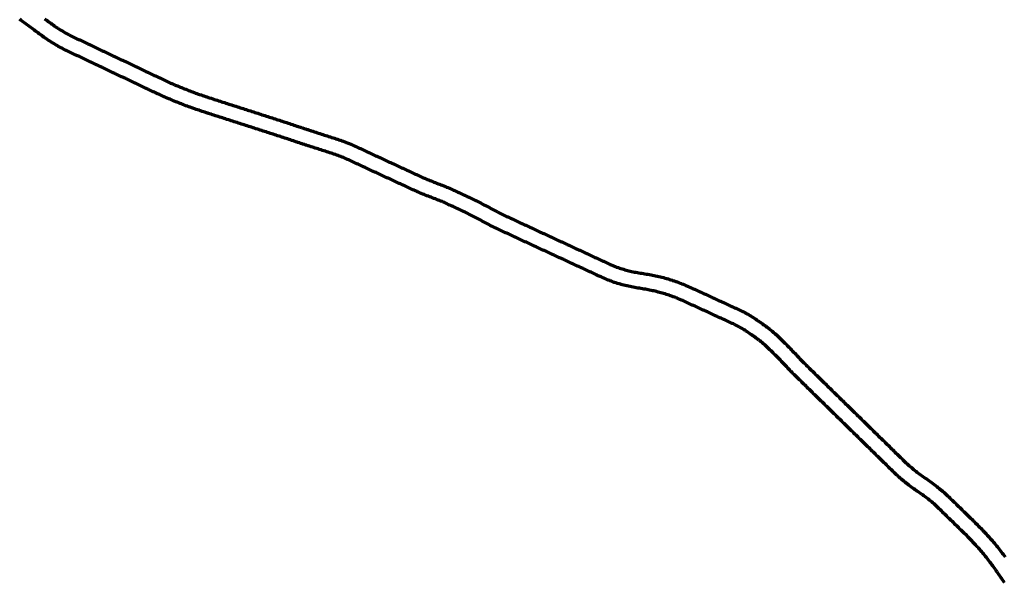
# Model space of a CAD drawing. Header units: metres. Extents: x 98902 to 136161, y 449037 to 499677.
# Tile 8 of 200: x 113273 to 117162, y 472135 to 474357. Entities that reach past the tile are written whole.
import ezdxf

# ---------------------------------------------------------------- set-up
doc = ezdxf.new("R2010")
doc.units = ezdxf.units.M
doc.layers.add('B-WE-OG-INFO_EIS VOORZORGSMAATREGEL-GV', color=7, linetype='Continuous', lineweight=70, true_color=0xfa194b)

msp = doc.modelspace()

# ---------------------------------------------------------------- linework, layer by layer
at = {"layer": 'B-WE-OG-INFO_EIS VOORZORGSMAATREGEL-GV', "flags": 128}
for points in [[(117161.8, 472134.6), (117161.7, 472134.8), (117161.6, 472134.9), (117158.3, 472139.5), (117158.3, 472139.5), (117158.3, 472139.6), (117155, 472144.2), (117151.8, 472148.7), (117151.8, 472148.7), (117151.6, 472149), (117151.3, 472149.3), (117150.1, 472151.1), (117150, 472151.2), (117150, 472151.3), (117149.9, 472151.5), (117149.7, 472151.6), (117146.3, 472156.6), (117146.3, 472156.6), (117142.8, 472161.7), (117142.8, 472161.7), (117142.8, 472161.8), (117139.9, 472166), (117139.9, 472166), (117136.7, 472170.7), (117133.3, 472175.5), (117129.9, 472180.4), (117129.9, 472180.4), (117126.4, 472185.3), (117123, 472190.2), (117119.5, 472195.1), (117116.2, 472199.9), (117113, 472204.2), (117109.5, 472208.7), (117109.5, 472208.7), (117105.9, 472213.5), (117105.9, 472213.5), (117102.2, 472218.2), (117102.2, 472218.2), (117098.6, 472223), (117098.6, 472223), (117094.9, 472227.8), (117091.5, 472232.3), (117088.1, 472236.4), (117084.4, 472240.9), (117080.5, 472245.5), (117080.5, 472245.5), (117076.7, 472250.1), (117072.8, 472254.7), (117068.9, 472259.4), (117065.4, 472263.6), (117061.8, 472267.7), (117057.9, 472272), (117053.8, 472276.4), (117049.8, 472280.9), (117045.7, 472285.4), (117041.7, 472289.8), (117038.1, 472293.8), (117034.3, 472297.7), (117030.1, 472302), (117025.8, 472306.2), (117021.6, 472310.5), (117017.4, 472314.8), (117017.4, 472314.8), (117013.2, 472319.1), (117009.2, 472323.1), (117005.1, 472327.1), (117000.8, 472331.3), (117000.8, 472331.3), (116999.7, 472332.4), (116999.7, 472332.4), (116995.3, 472336.6), (116991, 472340.9), (116991, 472340.9), (116986.7, 472345), (116986.7, 472345), (116982.4, 472349.2), (116978.1, 472353.5), (116973.8, 472357.6), (116969.5, 472361.8), (116965.2, 472366), (116965.2, 472366), (116961, 472370.2), (116960.9, 472370.2), (116956.6, 472374.4), (116952.3, 472378.6), (116948, 472382.8), (116943.7, 472387.1), (116939.4, 472391.2), (116935.1, 472395.5), (116935.1, 472395.5), (116930.8, 472399.6), (116926.5, 472403.9), (116922.2, 472408.1), (116917.9, 472412.3), (116913.6, 472416.5), (116909.3, 472420.7), (116905.1, 472424.7), (116901, 472428.6), (116896.6, 472432.7), (116896.6, 472432.7), (116892.3, 472436.8), (116888.3, 472440.5), (116884.2, 472444.2), (116879.6, 472448.2), (116875.3, 472451.9), (116871.1, 472455.4), (116866.6, 472459.1), (116866.6, 472459.1), (116861.9, 472462.9), (116861.9, 472462.9), (116857.7, 472466.4), (116853.3, 472469.7), (116848.5, 472473.3), (116843.9, 472476.8), (116839.4, 472480), (116834.9, 472483.2), (116830, 472486.6), (116825.3, 472490), (116820.5, 472493.2), (116820.5, 472493.2), (116815.6, 472496.5), (116815.5, 472496.6), (116815.4, 472496.7), (116810.4, 472500), (116810.3, 472500.2), (116810.2, 472500.2), (116805.3, 472503.7), (116800.4, 472507.1), (116800.4, 472507.1), (116795.5, 472510.5), (116795.2, 472510.8), (116794.8, 472511), (116790, 472514.6), (116789.9, 472514.7), (116789.8, 472514.7), (116785.1, 472518.4), (116780.2, 472522), (116780.2, 472522.1), (116780.1, 472522.1), (116775.4, 472525.8), (116775.1, 472526.1), (116774.7, 472526.3), (116770, 472530.1), (116765.3, 472533.9), (116760.7, 472537.7), (116760.5, 472538), (116760.2, 472538.1), (116755.6, 472542), (116755.5, 472542.2), (116755.3, 472542.3), (116750.8, 472546.3), (116750.7, 472546.3), (116746.3, 472550.2), (116741.7, 472554.2), (116741.4, 472554.6), (116741, 472554.9), (116736.6, 472559), (116736.6, 472559), (116736.6, 472559), (116732.2, 472563.1), (116732.2, 472563.1), (116732.2, 472563.1), (116727.8, 472567.3), (116727.8, 472567.4), (116727.7, 472567.4), (116723.3, 472571.6), (116723.2, 472571.7), (116723.1, 472571.8), (116718.8, 472576), (116714.5, 472580.2), (116710.2, 472584.5), (116710.2, 472584.5), (116705.9, 472588.6), (116701.6, 472592.9), (116700.5, 472593.9), (116700.5, 472593.9), (116696.3, 472598.1), (116692, 472602.3), (116687.7, 472606.5), (116683.4, 472610.7), (116679.1, 472614.9), (116674.8, 472619.1), (116673.4, 472620.5), (116671.9, 472621.9), (116671.9, 472621.9), (116670.5, 472623.3), (116666.2, 472627.6), (116666.2, 472627.6), (116661.8, 472631.8), (116657.6, 472636), (116657.6, 472636), (116653.3, 472640.2), (116649, 472644.4), (116644.7, 472648.6), (116640.4, 472652.8), (116636.1, 472657), (116631.8, 472661.2), (116627.6, 472665.4), (116623.3, 472669.6), (116619, 472673.8), (116614.7, 472678), (116614.7, 472678), (116610.4, 472682.2), (116606, 472686.5), (116601.8, 472690.6), (116597.6, 472694.8), (116593.3, 472699), (116593.3, 472699), (116589, 472703.2), (116589, 472703.2), (116584.7, 472707.4), (116584.7, 472707.4), (116584.7, 472707.4), (116580.4, 472711.6), (116576.1, 472715.7), (116571.8, 472720), (116567.5, 472724.2), (116567.5, 472724.2), (116563.2, 472728.4), (116558.9, 472732.6), (116554.6, 472736.8), (116554.6, 472736.8), (116550.3, 472741), (116546, 472745.2), (116546, 472745.2), (116541.8, 472749.4), (116537.5, 472753.6), (116533.1, 472757.9), (116528.8, 472762.1), (116528.8, 472762.1), (116528.8, 472762.1), (116524.5, 472766.3), (116520.3, 472770.5), (116516, 472774.7), (116511.7, 472778.9), (116507.4, 472783.1), (116503.1, 472787.3), (116498.8, 472791.5), (116498.8, 472791.5), (116494.5, 472795.7), (116490.3, 472799.9), (116486, 472804.1), (116486, 472804.1), (116481.7, 472808.3), (116477.4, 472812.5), (116477.4, 472812.5), (116473.1, 472816.7), (116468.8, 472820.9), (116464.6, 472825), (116464.6, 472825), (116460.3, 472829.3), (116456, 472833.4), (116451.7, 472837.7), (116447.4, 472841.8), (116443.2, 472846), (116443.2, 472846), (116438.9, 472850.2), (116434.6, 472854.4), (116430.3, 472858.6), (116426, 472862.8), (116421.8, 472867), (116421.8, 472867), (116417.5, 472871.2), (116413.2, 472875.3), (116408.9, 472879.6), (116408.9, 472879.6), (116404.7, 472883.7), (116404.7, 472883.7), (116400.4, 472887.9), (116400.4, 472887.9), (116396.1, 472892.1), (116391.9, 472896.2), (116387.6, 472900.5), (116383.3, 472904.7), (116379, 472908.8), (116379, 472908.9), (116379, 472908.9), (116374.7, 472913.1), (116374.7, 472913.1), (116374.7, 472913.1), (116370.4, 472917.3), (116366.2, 472921.5), (116361.9, 472925.7), (116357.6, 472929.9), (116353.3, 472934.1), (116349, 472938.3), (116345, 472942.3), (116345, 472942.3), (116341, 472946.2), (116341, 472946.2), (116337, 472950.1), (116332.7, 472954.3), (116328.5, 472958.5), (116324.2, 472962.8), (116324.1, 472962.8), (116324, 472962.9), (116319.8, 472967.1), (116319.5, 472967.5), (116319.1, 472967.8), (116315, 472972.2), (116315, 472972.2), (116310.9, 472976.5), (116310.9, 472976.5), (116306.8, 472980.9), (116306.8, 472980.9), (116302.7, 472985.2), (116302.7, 472985.2), (116298.5, 472989.6), (116298.5, 472989.6), (116294.4, 472994), (116294.4, 472994), (116294.4, 472994), (116290.3, 472998.4), (116290.3, 472998.4), (116286.2, 473002.7), (116282.1, 473007), (116278, 473011.4), (116274.1, 473015.5), (116270.3, 473019.4), (116266.2, 473023.5), (116261.9, 473027.8), (116257.6, 473032), (116257.6, 473032), (116253.3, 473036.2), (116253.3, 473036.2), (116253.3, 473036.2), (116249.1, 473040.5), (116244.8, 473044.7), (116240.5, 473048.9), (116240.5, 473049), (116240.5, 473049), (116236.2, 473053.2), (116236.2, 473053.2), (116236.2, 473053.2), (116232, 473057.4), (116232, 473057.4), (116228.1, 473061.3), (116224, 473065), (116219.8, 473069), (116215.8, 473072.6), (116211.4, 473076.4), (116211.4, 473076.4), (116207.1, 473080.1), (116206.4, 473080.7), (116201.8, 473084.5), (116201.8, 473084.5), (116197.4, 473088), (116193, 473091.5), (116188.4, 473094.9), (116184.1, 473098.2), (116182.2, 473099.4), (116182.2, 473099.4), (116182.2, 473099.4), (116177.3, 473102.9), (116177.3, 473102.9), (116175.5, 473104.1), (116175.5, 473104.1), (116172, 473106.5), (116167.1, 473109.9), (116167.1, 473109.9), (116164.7, 473111.6), (116159.8, 473114.9), (116159.8, 473114.9), (116154.8, 473118.3), (116154.8, 473118.3), (116149.9, 473121.7), (116149.9, 473121.7), (116145.1, 473125), (116140.3, 473128.2), (116135.6, 473131.3), (116131, 473134.2), (116131, 473134.2), (116126.1, 473137.1), (116121.3, 473139.9), (116116.5, 473142.7), (116111.7, 473145.3), (116106.7, 473147.9), (116106.7, 473147.9), (116101.7, 473150.5), (116096.7, 473152.9), (116091.9, 473155.2), (116087, 473157.5), (116087, 473157.5), (116082, 473159.8), (116076.5, 473162.3), (116071, 473164.9), (116065.5, 473167.4), (116060.1, 473169.9), (116054.6, 473172.4), (116049.1, 473174.9), (116043.7, 473177.4), (116038.2, 473179.9), (116038.2, 473179.9), (116032.7, 473182.5), (116032.7, 473182.5), (116027.2, 473185), (116021.8, 473187.5), (116016.3, 473190), (116010.9, 473192.5), (116005.4, 473195), (115999.9, 473197.5), (115994.4, 473200.1), (115989, 473202.6), (115983.6, 473205.1), (115978.1, 473207.6), (115972.6, 473210.1), (115967.2, 473212.6), (115961.7, 473215.1), (115956.3, 473217.6), (115950.9, 473220.1), (115945.7, 473222.5), (115945.7, 473222.5), (115940.5, 473224.9), (115940.5, 473224.9), (115935, 473227.4), (115929.5, 473229.9), (115924.1, 473232.4), (115918.6, 473234.9), (115913.2, 473237.4), (115907.7, 473239.9), (115902.2, 473242.4), (115896.9, 473244.9), (115896.9, 473244.9), (115891.7, 473247.3), (115886.5, 473249.5), (115881, 473251.9), (115875.4, 473254.2), (115870, 473256.6), (115865.1, 473258.6), (115860.2, 473260.5), (115854.6, 473262.5), (115849, 473264.6), (115843.4, 473266.7), (115843.4, 473266.7), (115838.2, 473268.6), (115833.3, 473270.2), (115827.8, 473271.9), (115822.2, 473273.6), (115816.4, 473275.4), (115811, 473277.1), (115806, 473278.5), (115800.6, 473279.9), (115794.7, 473281.3), (115788.9, 473282.8), (115783.2, 473284.3), (115778.2, 473285.5), (115772.9, 473286.5), (115767, 473287.7), (115767, 473287.7), (115761.1, 473288.9), (115755.2, 473290), (115755.2, 473290), (115749.7, 473291.1), (115744.2, 473292.1), (115744.2, 473292.1), (115738.3, 473293.1), (115732.3, 473294.1), (115726.4, 473295.1), (115720.5, 473296.1), (115714.5, 473297.1), (115714.5, 473297.1), (115708.6, 473298.1), (115708.6, 473298.1), (115708.6, 473298.1), (115702.6, 473299.2), (115702.6, 473299.2), (115702.6, 473299.2), (115696.7, 473300.2), (115696.3, 473300.3), (115696, 473300.3), (115690, 473301.5), (115684.2, 473302.6), (115678.2, 473303.8), (115678.1, 473303.9), (115677.9, 473303.9), (115671.9, 473305.1), (115671.4, 473305.3), (115670.8, 473305.4), (115665, 473306.8), (115664.9, 473306.8), (115659.1, 473308.3), (115659.1, 473308.3), (115653.3, 473309.8), (115653, 473309.9), (115652.6, 473309.9), (115646.9, 473311.5), (115646.5, 473311.7), (115646.1, 473311.7), (115640.3, 473313.5), (115640.3, 473313.5), (115634.5, 473315.3), (115628.8, 473317), (115628.4, 473317.3), (115627.9, 473317.3), (115622.2, 473319.3), (115621.9, 473319.4), (115621.6, 473319.4), (115616, 473321.5), (115610.3, 473323.6), (115604.6, 473325.6), (115604.1, 473325.9), (115603.4, 473326.1), (115597.8, 473328.4), (115597.7, 473328.4), (115597.6, 473328.5), (115592.1, 473330.8), (115586.5, 473333.1), (115586.5, 473333.1), (115586.5, 473333.1), (115581, 473335.4), (115580.6, 473335.7), (115580.1, 473335.9), (115577.4, 473337.1), (115577.4, 473337.1), (115572, 473339.6), (115572, 473339.6), (115569.2, 473340.9), (115566.3, 473342.2), (115566.3, 473342.2), (115561.3, 473344.5), (115561.3, 473344.5), (115558.6, 473345.8), (115558.6, 473345.8), (115558.5, 473345.8), (115553.1, 473348.3), (115553.1, 473348.3), (115551.7, 473349), (115551.7, 473349), (115546.3, 473351.5), (115540.8, 473354), (115535.3, 473356.6), (115530.2, 473359), (115525.1, 473361.3), (115519.9, 473363.7), (115514.5, 473366.2), (115509.1, 473368.7), (115503.6, 473371.3), (115498.1, 473373.8), (115492.7, 473376.3), (115487.3, 473378.9), (115481.8, 473381.4), (115476.3, 473383.9), (115470.9, 473386.5), (115465.4, 473389), (115460, 473391.5), (115454.5, 473394), (115449, 473396.6), (115443.6, 473399.1), (115438.1, 473401.6), (115432.6, 473404.2), (115427.2, 473406.7), (115421.8, 473409.2), (115416.3, 473411.8), (115410.8, 473414.3), (115405.4, 473416.8), (115399.9, 473419.4), (115394.4, 473421.9), (115394.4, 473421.9), (115389, 473424.4), (115389, 473424.4), (115383.6, 473426.9), (115378.1, 473429.5), (115372.6, 473432), (115367.2, 473434.5), (115367.2, 473434.5), (115361.7, 473437.1), (115356.2, 473439.6), (115350.7, 473442.2), (115345.2, 473444.7), (115339.8, 473447.2), (115334.3, 473449.8), (115334.3, 473449.8), (115328.9, 473452.3), (115323.4, 473454.8), (115318, 473457.4), (115312.5, 473459.9), (115312.5, 473459.9), (115307, 473462.4), (115301.6, 473464.9), (115296.2, 473467.5), (115290.7, 473470), (115285.2, 473472.5), (115279.8, 473475.1), (115274.3, 473477.6), (115268.8, 473480.1), (115263.4, 473482.7), (115257.9, 473485.2), (115252.4, 473487.7), (115247, 473490.3), (115241.6, 473492.8), (115236.1, 473495.3), (115230.6, 473497.9), (115225.1, 473500.4), (115219.7, 473502.9), (115214.2, 473505.4), (115208.8, 473508), (115203.3, 473510.5), (115203.3, 473510.5), (115197.8, 473513.1), (115192.5, 473515.5), (115187, 473518.1), (115187, 473518.1), (115181.6, 473520.6), (115181.6, 473520.6), (115176.1, 473523.1), (115170.7, 473525.6), (115165.2, 473528.2), (115159.8, 473530.7), (115159.8, 473530.7), (115159.7, 473530.7), (115154.6, 473533.1), (115154.5, 473533.2), (115154.4, 473533.2), (115149, 473535.8), (115148.8, 473535.9), (115148.7, 473535.9), (115143.3, 473538.6), (115143.1, 473538.7), (115143, 473538.7), (115137.6, 473541.5), (115137.4, 473541.6), (115137.2, 473541.6), (115131.9, 473544.4), (115131.8, 473544.5), (115131.6, 473544.5), (115126.3, 473547.4), (115126.3, 473547.4), (115126.2, 473547.4), (115120.9, 473550.3), (115115.6, 473553.1), (115110.3, 473556), (115105, 473558.8), (115099.8, 473561.6), (115094.5, 473564.5), (115089.2, 473567.3), (115083.9, 473570.2), (115078.6, 473573), (115078.6, 473573), (115073.3, 473575.9), (115073.3, 473575.9), (115068, 473578.7), (115068, 473578.7), (115062.9, 473581.4), (115057.9, 473584.1), (115052.9, 473586.6), (115052.9, 473586.6), (115047.7, 473589.1), (115042.6, 473591.6), (115037.4, 473594), (115037.4, 473594), (115032, 473596.5), (115032, 473596.5), (115032, 473596.5), (115026.6, 473599.1), (115026.6, 473599.1), (115026.5, 473599.1), (115021.2, 473601.6), (115021.2, 473601.6), (115015.7, 473604.1), (115010.2, 473606.7), (115010.2, 473606.7), (115004.9, 473609.2), (115004.9, 473609.2), (115003.5, 473609.8), (115003.5, 473609.8), (114998.1, 473612.3), (114998.1, 473612.3), (114992.7, 473614.9), (114990.2, 473616), (114984.8, 473618.5), (114981.9, 473619.8), (114979, 473621.2), (114973.6, 473623.7), (114973.6, 473623.7), (114971.1, 473624.9), (114971.1, 473624.9), (114966, 473627.2), (114960.9, 473629.6), (114960.9, 473629.6), (114955.8, 473631.9), (114951, 473634.2), (114946.3, 473636.3), (114941.4, 473638.4), (114941.4, 473638.4), (114936, 473640.7), (114931.2, 473642.6), (114926, 473644.7), (114920.5, 473646.8), (114920.5, 473646.8), (114914.9, 473649), (114914.9, 473649), (114909.5, 473651.1), (114904, 473653.2), (114898.4, 473655.4), (114892.8, 473657.5), (114892.8, 473657.5), (114887.4, 473659.7), (114881.8, 473661.8), (114881.8, 473661.8), (114876.4, 473663.9), (114871.1, 473665.9), (114871.1, 473665.9), (114865.7, 473668), (114865.6, 473668.1), (114865.3, 473668.2), (114859.9, 473670.4), (114859.7, 473670.5), (114859.4, 473670.6), (114854, 473672.9), (114854, 473672.9), (114848.8, 473675.1), (114848.6, 473675.2), (114848.4, 473675.2), (114842.9, 473677.6), (114842.7, 473677.8), (114842.5, 473677.8), (114837, 473680.3), (114837, 473680.4), (114836.9, 473680.4), (114831.5, 473682.9), (114826.2, 473685.4), (114820.9, 473687.8), (114815.5, 473690.3), (114815.5, 473690.3), (114810, 473692.9), (114810, 473692.9), (114804.6, 473695.4), (114799.2, 473697.9), (114793.8, 473700.4), (114788.3, 473702.9), (114788.3, 473702.9), (114782.9, 473705.4), (114777.4, 473708), (114777.4, 473708), (114772.4, 473710.3), (114767, 473712.8), (114761.6, 473715.3), (114756.3, 473717.8), (114750.9, 473720.3), (114750.9, 473720.3), (114745.4, 473722.8), (114740.1, 473725.3), (114734.7, 473727.8), (114734.7, 473727.8), (114729.2, 473730.3), (114723.8, 473732.9), (114718.3, 473735.4), (114712.8, 473737.9), (114707.5, 473740.4), (114702.2, 473742.9), (114702.2, 473742.9), (114696.7, 473745.4), (114691.3, 473747.9), (114691.3, 473747.9), (114686, 473750.4), (114680.6, 473752.9), (114680.6, 473752.9), (114675.3, 473755.3), (114669.9, 473757.9), (114664.4, 473760.4), (114659, 473762.9), (114653.6, 473765.4), (114648.2, 473767.9), (114642.7, 473770.4), (114642.7, 473770.4), (114637.2, 473773), (114631.8, 473775.5), (114626.4, 473778), (114621, 473780.5), (114615.5, 473783), (114610.1, 473785.6), (114604.7, 473788.1), (114599.3, 473790.6), (114593.9, 473793.1), (114593.9, 473793.1), (114588.5, 473795.6), (114583.1, 473798.1), (114583.1, 473798.1), (114578.1, 473800.4), (114578.1, 473800.4), (114572.8, 473802.9), (114567.4, 473805.3), (114562.2, 473807.6), (114557, 473809.8), (114551.7, 473812), (114546.5, 473814.2), (114541.2, 473816.3), (114541.2, 473816.3), (114536, 473818.3), (114530.7, 473820.2), (114530.7, 473820.2), (114525.2, 473822.3), (114520, 473824.1), (114514.5, 473825.9), (114514.5, 473825.9), (114508.9, 473827.8), (114503.5, 473829.6), (114497.7, 473831.4), (114492.2, 473833.2), (114486.4, 473835.1), (114480.7, 473837), (114480.7, 473837), (114475, 473838.8), (114469.3, 473840.6), (114463.6, 473842.5), (114457.9, 473844.3), (114452.2, 473846.2), (114452.2, 473846.2), (114446.5, 473848), (114446.5, 473848), (114440.8, 473849.9), (114440.8, 473849.9), (114435.1, 473851.7), (114429.7, 473853.5), (114424, 473855.3), (114418.3, 473857.2), (114412.6, 473859), (114412.6, 473859), (114406.9, 473860.9), (114406.9, 473860.9), (114406.9, 473860.9), (114406.4, 473861.1), (114405.8, 473861.2), (114405.4, 473861.4), (114405, 473861.5), (114403.6, 473861.9), (114397.9, 473863.8), (114392.2, 473865.6), (114392.2, 473865.6), (114389.3, 473866.6), (114389.3, 473866.6), (114383.6, 473868.4), (114383.6, 473868.4), (114380.8, 473869.3), (114380.8, 473869.3), (114377.9, 473870.3), (114377.9, 473870.3), (114372.2, 473872.1), (114372.2, 473872.1), (114369.3, 473873), (114369.2, 473873.1), (114369.1, 473873.1), (114363.4, 473875), (114363.4, 473875), (114363.4, 473875), (114357.7, 473876.9), (114357.7, 473876.9), (114357.5, 473877), (114357.3, 473877.1), (114354.6, 473877.9), (114354.6, 473877.9), (114354.6, 473877.9), (114354.4, 473878.1), (114354.2, 473878.1), (114348.5, 473880), (114342.8, 473881.9), (114337.1, 473883.8), (114331.4, 473885.7), (114325.7, 473887.6), (114320.1, 473889.5), (114314.4, 473891.4), (114314.4, 473891.4), (114308.8, 473893.2), (114303.3, 473895), (114303.3, 473895), (114297.6, 473896.8), (114291.8, 473898.7), (114286.1, 473900.5), (114280.4, 473902.4), (114274.7, 473904.2), (114269, 473906), (114269, 473906), (114263.3, 473907.9), (114263.3, 473907.9), (114257.6, 473909.7), (114257.6, 473909.7), (114251.9, 473911.6), (114246.2, 473913.4), (114240.5, 473915.2), (114234.8, 473917.1), (114229, 473918.9), (114223.3, 473920.8), (114217.6, 473922.6), (114211.9, 473924.4), (114211.9, 473924.4), (114206.2, 473926.3), (114206.2, 473926.3), (114200.5, 473928.1), (114200.5, 473928.1), (114194.8, 473930), (114189.1, 473931.8), (114183.4, 473933.6), (114177.7, 473935.5), (114172, 473937.3), (114166.2, 473939.1), (114160.5, 473941), (114160.5, 473941), (114154.8, 473942.8), (114149.1, 473944.7), (114143.4, 473946.5), (114137.7, 473948.3), (114132, 473950.2), (114126.3, 473952), (114120.6, 473953.9), (114120.6, 473953.9), (114114.9, 473955.7), (114109.2, 473957.5), (114109.2, 473957.5), (114103.5, 473959.4), (114103.5, 473959.4), (114097.7, 473961.2), (114092, 473963.1), (114086.3, 473964.9), (114080.6, 473966.7), (114080.6, 473966.7), (114074.9, 473968.6), (114069.2, 473970.4), (114063.5, 473972.3), (114057.8, 473974.1), (114052.1, 473975.9), (114052.1, 473975.9), (114046.4, 473977.8), (114046.4, 473977.8), (114040.7, 473979.6), (114034.9, 473981.5), (114029.2, 473983.3), (114023.5, 473985.1), (114017.8, 473987), (114017.8, 473987), (114017.8, 473987), (114016.4, 473987.4), (114016.4, 473987.4), (114016.3, 473987.5), (114010.6, 473989.3), (114004.9, 473991.2), (113999.2, 473993), (113999.1, 473993), (113999, 473993.1), (113993.3, 473994.9), (113993.2, 473995), (113993.1, 473995), (113987.4, 473996.9), (113987.4, 473996.9), (113981.7, 473998.9), (113976.1, 474000.8), (113970.4, 474002.7), (113964.7, 474004.6), (113959, 474006.6), (113958.7, 474006.8), (113958.3, 474006.8), (113952.7, 474008.9), (113952.6, 474008.9), (113952.6, 474008.9), (113947, 474011), (113941.3, 474013), (113935.7, 474015.1), (113935.7, 474015.1), (113930.1, 474017.2), (113930.1, 474017.2), (113924.4, 474019.3), (113924.3, 474019.4), (113924.1, 474019.4), (113918.5, 474021.5), (113918.3, 474021.6), (113918.1, 474021.7), (113912.5, 474023.9), (113912.5, 474023.9), (113906.9, 474026.1), (113901.3, 474028.3), (113901.3, 474028.3), (113895.7, 474030.6), (113895.7, 474030.6), (113890.2, 474032.8), (113884.6, 474035), (113884.3, 474035.2), (113883.9, 474035.3), (113878.4, 474037.6), (113878.4, 474037.6), (113878.3, 474037.6), (113872.8, 474040), (113872.8, 474040), (113867.3, 474042.4), (113867.3, 474042.4), (113861.8, 474044.7), (113856.2, 474047.1), (113850.7, 474049.5), (113850.6, 474049.6), (113850.4, 474049.6), (113844.9, 474052), (113844.7, 474052.2), (113844.5, 474052.2), (113839.1, 474054.7), (113839.1, 474054.7), (113833.6, 474057.2), (113833.6, 474057.2), (113828.1, 474059.7), (113822.7, 474062.2), (113822.7, 474062.2), (113817.2, 474064.7), (113811.8, 474067.2), (113811.6, 474067.4), (113811.4, 474067.4), (113806, 474070), (113806, 474070), (113806, 474070), (113800.6, 474072.6), (113795.1, 474075.1), (113789.7, 474077.7), (113784.3, 474080.3), (113778.8, 474082.9), (113773.4, 474085.5), (113768, 474088), (113768, 474088), (113762.6, 474090.6), (113757.1, 474093.2), (113757.1, 474093.2), (113751.7, 474095.8), (113751.7, 474095.8), (113746.3, 474098.3), (113740.9, 474100.9), (113735.4, 474103.5), (113730, 474106.1), (113724.6, 474108.7), (113719.2, 474111.2), (113713.7, 474113.8), (113708.3, 474116.4), (113702.9, 474119), (113697.5, 474121.5), (113692, 474124.1), (113686.6, 474126.7), (113681.2, 474129.3), (113675.8, 474131.8), (113670.3, 474134.4), (113664.9, 474137), (113659.5, 474139.6), (113654, 474142.2), (113648.6, 474144.7), (113643.2, 474147.3), (113637.8, 474149.9), (113632.3, 474152.5), (113632.3, 474152.5), (113626.9, 474155), (113621.5, 474157.6), (113616.1, 474160.2), (113610.6, 474162.8), (113605.2, 474165.4), (113599.8, 474167.9), (113594.4, 474170.5), (113588.9, 474173.1), (113583.5, 474175.7), (113578.1, 474178.2), (113578.1, 474178.2), (113576.7, 474178.9), (113576.7, 474178.9), (113571.3, 474181.5), (113565.9, 474184), (113560.4, 474186.6), (113555, 474189.2), (113549.6, 474191.8), (113544.2, 474194.4), (113544.2, 474194.4), (113538.7, 474196.9), (113538.7, 474196.9), (113533.3, 474199.5), (113533.3, 474199.5), (113528.3, 474201.9), (113522.8, 474204.5), (113517.4, 474207.1), (113512, 474209.6), (113506.5, 474212.2), (113501.1, 474214.8), (113495.7, 474217.4), (113490.3, 474220), (113484.8, 474222.5), (113479.4, 474225.1), (113474, 474227.7), (113468.6, 474230.3), (113468.6, 474230.3), (113463.1, 474232.8), (113463.1, 474232.9), (113463, 474232.9), (113457.6, 474235.5), (113457.4, 474235.7), (113457.2, 474235.7), (113451.8, 474238.4), (113451.8, 474238.4), (113446.5, 474241.1), (113446.5, 474241.1), (113441.1, 474243.8), (113440.7, 474244.1), (113440.2, 474244.2), (113434.9, 474247.1), (113434.9, 474247.1), (113434.8, 474247.1), (113429.5, 474250), (113429.5, 474250), (113424.3, 474252.9), (113424.1, 474253), (113423.9, 474253.1), (113418.7, 474256.1), (113418.4, 474256.3), (113418, 474256.4), (113412.9, 474259.5), (113412.9, 474259.5), (113407.7, 474262.6), (113407.7, 474262.6), (113402.6, 474265.7), (113402.2, 474266), (113401.7, 474266.2), (113396.7, 474269.5), (113396.6, 474269.5), (113396.5, 474269.5), (113391.5, 474272.8), (113386.5, 474276.1), (113386.3, 474276.2), (113386.1, 474276.3), (113381.1, 474279.7), (113380.9, 474279.9), (113380.5, 474280.1), (113375.6, 474283.5), (113370.7, 474287), (113365.8, 474290.5), (113365.6, 474290.7), (113365.4, 474290.8), (113360.6, 474294.3), (113360.5, 474294.3), (113360.5, 474294.3), (113355.7, 474297.9), (113355.7, 474297.9), (113350.8, 474301.5), (113350.8, 474301.5), (113346, 474305), (113341.2, 474308.6), (113336.3, 474312.1), (113331.5, 474315.7), (113326.6, 474319.3), (113321.8, 474322.8), (113321.8, 474322.8), (113321.8, 474322.8), (113317, 474326.4), (113312.1, 474329.9), (113307.3, 474333.5), (113302.4, 474337.1), (113297.6, 474340.6), (113297.6, 474340.6), (113292.8, 474344.2), (113287.9, 474347.7), (113283.1, 474351.3), (113283.1, 474351.3), (113278.2, 474354.8), (113273.4, 474358.4)], [(113371.9, 474360.5), (113376.7, 474356.9), (113381.5, 474353.4), (113386.4, 474349.8), (113391.2, 474346.2), (113391.2, 474346.2), (113391.2, 474346.2), (113396.1, 474342.7), (113396.1, 474342.7), (113400.6, 474339.3), (113405.3, 474336), (113410.2, 474332.5), (113414.9, 474329.3), (113419.4, 474326.2), (113424.2, 474323.1), (113429.2, 474319.9), (113433.8, 474316.9), (113438.5, 474314.1), (113443.7, 474311), (113448.5, 474308.1), (113453.3, 474305.4), (113458.3, 474302.7), (113463.6, 474299.8), (113468.3, 474297.2), (113473.2, 474294.8), (113478.6, 474292.1), (113478.6, 474292.1), (113483.8, 474289.5), (113489, 474287), (113494.3, 474284.5), (113499.7, 474281.9), (113505.2, 474279.3), (113510.6, 474276.7), (113516, 474274.2), (113521.4, 474271.6), (113526.9, 474269), (113532.3, 474266.4), (113537.7, 474263.8), (113537.7, 474263.8), (113543.1, 474261.3), (113548.6, 474258.7), (113554, 474256.1), (113554, 474256.1), (113559.1, 474253.7), (113559.1, 474253.7), (113564.5, 474251.1), (113569.9, 474248.6), (113569.9, 474248.5), (113575.3, 474246), (113580.8, 474243.4), (113586.2, 474240.8), (113586.2, 474240.8), (113591.6, 474238.2), (113597, 474235.7), (113602.5, 474233.1), (113602.5, 474233.1), (113603.8, 474232.4), (113603.8, 474232.4), (113609.3, 474229.9), (113614.7, 474227.3), (113620.1, 474224.7), (113625.5, 474222.1), (113631, 474219.6), (113636.4, 474217), (113641.8, 474214.4), (113647.2, 474211.8), (113652.7, 474209.2), (113658.1, 474206.7), (113663.5, 474204.1), (113663.5, 474204.1), (113668.9, 474201.5), (113674.4, 474198.9), (113679.8, 474196.4), (113685.2, 474193.8), (113690.6, 474191.2), (113696.1, 474188.6), (113701.5, 474186), (113706.9, 474183.5), (113712.3, 474180.9), (113717.8, 474178.3), (113723.2, 474175.7), (113728.6, 474173.2), (113734.1, 474170.6), (113739.5, 474168), (113744.9, 474165.4), (113750.3, 474162.8), (113755.8, 474160.3), (113761.2, 474157.7), (113766.6, 474155.1), (113772, 474152.5), (113777.5, 474150), (113782.9, 474147.4), (113788.3, 474144.8), (113788.3, 474144.8), (113793.7, 474142.2), (113799.2, 474139.7), (113804.6, 474137.1), (113810, 474134.5), (113815.4, 474131.9), (113820.9, 474129.3), (113826.3, 474126.8), (113831.7, 474124.2), (113831.7, 474124.2), (113837, 474121.7), (113842.3, 474119.3), (113842.3, 474119.3), (113847.7, 474116.8), (113853.2, 474114.3), (113858.6, 474111.8), (113864.1, 474109.2), (113864.1, 474109.2), (113869.3, 474106.8), (113874.5, 474104.6), (113879.9, 474102.3), (113885.4, 474099.9), (113890.9, 474097.5), (113896.4, 474095.2), (113896.4, 474095.2), (113901.9, 474092.8), (113901.9, 474092.8), (113907.1, 474090.6), (113912.3, 474088.5), (113917.9, 474086.3), (113917.9, 474086.3), (113923.5, 474084.1), (113923.5, 474084.1), (113929.1, 474081.9), (113934.7, 474079.7), (113940, 474077.5), (113945.2, 474075.5), (113950.8, 474073.5), (113950.8, 474073.5), (113956.4, 474071.4), (113962, 474069.4), (113967.7, 474067.3), (113967.7, 474067.3), (113973.3, 474065.2), (113973.3, 474065.2), (113978.6, 474063.3), (113983.9, 474061.5), (113983.9, 474061.5), (113989.6, 474059.6), (113995.3, 474057.6), (114001, 474055.7), (114006.7, 474053.8), (114012.2, 474051.9), (114017.8, 474050), (114023.4, 474048.2), (114029.1, 474046.4), (114034.8, 474044.5), (114034.8, 474044.5), (114036.2, 474044.1), (114036.3, 474044.1), (114041.9, 474042.2), (114041.9, 474042.2), (114047.6, 474040.4), (114053.3, 474038.6), (114059.1, 474036.7), (114059.1, 474036.7), (114064.8, 474034.9), (114064.8, 474034.9), (114070.5, 474033), (114070.5, 474033), (114076.2, 474031.2), (114081.9, 474029.4), (114081.9, 474029.4), (114087.6, 474027.5), (114093.3, 474025.7), (114099, 474023.8), (114104.7, 474022), (114110.4, 474020.2), (114116.1, 474018.3), (114121.9, 474016.5), (114121.9, 474016.5), (114127.6, 474014.7), (114133.3, 474012.8), (114139, 474011), (114144.7, 474009.1), (114150.4, 474007.3), (114156.1, 474005.5), (114161.8, 474003.6), (114161.8, 474003.6), (114167.5, 474001.8), (114173.2, 473999.9), (114178.9, 473998.1), (114184.7, 473996.3), (114190.4, 473994.4), (114196.1, 473992.6), (114201.8, 473990.7), (114207.5, 473988.9), (114213.2, 473987.1), (114218.9, 473985.2), (114218.9, 473985.2), (114224.6, 473983.4), (114224.6, 473983.4), (114230.3, 473981.5), (114236, 473979.7), (114241.7, 473977.9), (114247.4, 473976), (114253.2, 473974.2), (114253.2, 473974.2), (114258.9, 473972.3), (114264.6, 473970.5), (114270.3, 473968.7), (114276, 473966.8), (114276, 473966.8), (114281.7, 473965), (114281.7, 473965), (114287.4, 473963.1), (114293.1, 473961.3), (114293.1, 473961.3), (114298.8, 473959.5), (114304.5, 473957.6), (114310.2, 473955.8), (114316, 473954), (114316, 473954), (114321.7, 473952.1), (114321.7, 473952.1), (114327.4, 473950.3), (114327.4, 473950.2), (114327.5, 473950.2), (114333.2, 473948.3), (114333.3, 473948.3), (114333.4, 473948.3), (114339.1, 473946.4), (114344.8, 473944.5), (114350.4, 473942.6), (114356.1, 473940.7), (114361.8, 473938.8), (114367.5, 473936.9), (114373.2, 473935), (114373.2, 473935), (114373.2, 473935), (114373.4, 473934.9), (114373.6, 473934.9), (114376.3, 473934), (114376.3, 473934), (114376.5, 473933.9), (114376.7, 473933.8), (114382.4, 473931.9), (114382.4, 473931.9), (114388, 473930.1), (114390.7, 473929.2), (114396.4, 473927.3), (114399.2, 473926.4), (114399.3, 473926.4), (114402.1, 473925.5), (114407.8, 473923.6), (114407.8, 473923.6), (114410.7, 473922.7), (114416.4, 473920.9), (114422.1, 473919), (114423.5, 473918.6), (114423.5, 473918.5), (114423.5, 473918.5), (114423.9, 473918.3), (114424.4, 473918.3), (114424.9, 473918), (114425.4, 473917.9), (114431.1, 473916.1), (114436.8, 473914.3), (114442.5, 473912.4), (114448.2, 473910.6), (114453.6, 473908.8), (114459.3, 473906.9), (114459.3, 473906.9), (114465, 473905.1), (114465, 473905.1), (114470.7, 473903.3), (114476.4, 473901.4), (114482.1, 473899.6), (114482.1, 473899.6), (114487.8, 473897.7), (114493.5, 473895.9), (114493.5, 473895.9), (114499.2, 473894), (114504.9, 473892.2), (114504.9, 473892.2), (114510.7, 473890.3), (114516.2, 473888.5), (114522, 473886.6), (114527.6, 473884.8), (114527.7, 473884.7), (114527.9, 473884.7), (114533.6, 473882.8), (114533.6, 473882.8), (114533.6, 473882.8), (114539.3, 473880.9), (114539.5, 473880.8), (114539.7, 473880.7), (114545.2, 473878.8), (114545.4, 473878.7), (114545.6, 473878.7), (114551.3, 473876.6), (114551.3, 473876.6), (114551.3, 473876.6), (114556.9, 473874.5), (114557.2, 473874.4), (114557.5, 473874.3), (114563.1, 473872.1), (114568.7, 473869.9), (114568.9, 473869.8), (114569.1, 473869.8), (114574.6, 473867.5), (114574.7, 473867.4), (114574.9, 473867.4), (114580.4, 473865.1), (114580.4, 473865), (114580.5, 473865), (114586, 473862.7), (114586.2, 473862.5), (114586.5, 473862.5), (114592, 473860), (114597.4, 473857.5), (114597.6, 473857.5), (114597.7, 473857.4), (114603.2, 473854.9), (114603.2, 473854.9), (114603.2, 473854.9), (114608.3, 473852.5), (114608.3, 473852.5), (114613.8, 473850), (114619.2, 473847.5), (114624.6, 473845), (114629.9, 473842.5), (114635.3, 473840), (114640.8, 473837.5), (114646.2, 473835), (114646.2, 473835), (114651.7, 473832.4), (114657.1, 473829.9), (114662.5, 473827.4), (114667.9, 473824.9), (114673.4, 473822.3), (114678.8, 473819.8), (114678.8, 473819.8), (114684.3, 473817.3), (114689.6, 473814.8), (114689.7, 473814.8), (114695.1, 473812.3), (114700.5, 473809.8), (114700.5, 473809.8), (114705.8, 473807.3), (114711.3, 473804.8), (114716.5, 473802.4), (114721.9, 473799.9), (114727.4, 473797.3), (114727.4, 473797.3), (114732.8, 473794.8), (114732.8, 473794.8), (114738.1, 473792.4), (114738.1, 473792.4), (114743.6, 473789.8), (114743.6, 473789.8), (114749, 473787.3), (114754.4, 473784.8), (114759.9, 473782.2), (114765.3, 473779.7), (114770.7, 473777.2), (114776.1, 473774.7), (114776.1, 473774.7), (114781.6, 473772.2), (114786.8, 473769.8), (114792.2, 473767.3), (114792.2, 473767.3), (114797.6, 473764.8), (114802.7, 473762.4), (114802.7, 473762.4), (114808.2, 473759.9), (114808.2, 473759.9), (114813.5, 473757.4), (114813.5, 473757.4), (114819, 473754.8), (114819, 473754.8), (114824.4, 473752.3), (114829.9, 473749.8), (114835.2, 473747.3), (114835.3, 473747.3), (114840.8, 473744.8), (114846.2, 473742.2), (114846.2, 473742.2), (114851.4, 473739.8), (114856.8, 473737.3), (114862.1, 473734.9), (114862.1, 473734.9), (114867.2, 473732.5), (114872.3, 473730.3), (114877.3, 473728.2), (114877.3, 473728.1), (114877.4, 473728.1), (114882.6, 473725.9), (114887.6, 473723.9), (114892.8, 473721.9), (114898.1, 473719.8), (114903.4, 473717.8), (114909, 473715.6), (114909, 473715.6), (114914.5, 473713.5), (114914.5, 473713.5), (114920, 473711.3), (114925.6, 473709.2), (114931.2, 473707), (114931.2, 473707), (114936.6, 473705), (114942.2, 473702.8), (114947.7, 473700.6), (114947.8, 473700.6), (114947.9, 473700.6), (114953.5, 473698.4), (114953.7, 473698.2), (114953.9, 473698.2), (114959, 473696.1), (114959.2, 473696), (114959.3, 473696), (114964.9, 473693.6), (114964.9, 473693.6), (114964.9, 473693.6), (114970.1, 473691.4), (114970.3, 473691.2), (114970.5, 473691.2), (114975.6, 473688.9), (114975.8, 473688.8), (114976, 473688.7), (114981.1, 473686.4), (114986.1, 473684), (114986.1, 473684), (114991.3, 473681.6), (114991.3, 473681.6), (114996.3, 473679.3), (114996.3, 473679.3), (114998.9, 473678.1), (114998.9, 473678.1), (115004.3, 473675.6), (115007.2, 473674.3), (115010, 473673), (115015.4, 473670.4), (115015.4, 473670.4), (115017.9, 473669.3), (115023.4, 473666.8), (115023.4, 473666.8), (115028.8, 473664.2), (115028.8, 473664.2), (115030.1, 473663.6), (115030.1, 473663.6), (115030.1, 473663.6), (115035.6, 473661.1), (115035.6, 473661.1), (115035.6, 473661.1), (115041.1, 473658.5), (115046.5, 473656), (115051.9, 473653.5), (115051.9, 473653.5), (115057.3, 473651), (115057.3, 473651), (115062.8, 473648.4), (115062.8, 473648.4), (115062.9, 473648.4), (115068.2, 473645.9), (115068.4, 473645.7), (115068.6, 473645.7), (115074, 473643), (115074.1, 473643), (115074.2, 473643), (115079.6, 473640.3), (115079.6, 473640.3), (115079.7, 473640.2), (115085, 473637.6), (115085.2, 473637.4), (115085.5, 473637.3), (115090.8, 473634.5), (115090.9, 473634.5), (115091.1, 473634.4), (115096.3, 473631.6), (115096.4, 473631.6), (115096.4, 473631.6), (115101.7, 473628.7), (115101.7, 473628.7), (115107, 473625.9), (115107, 473625.9), (115112.3, 473623), (115117.6, 473620.2), (115117.6, 473620.2), (115122.9, 473617.3), (115128.2, 473614.5), (115133.4, 473611.7), (115133.4, 473611.7), (115138.7, 473608.8), (115138.7, 473608.8), (115144, 473606), (115149.3, 473603.1), (115154.6, 473600.3), (115154.6, 473600.3), (115159.7, 473597.6), (115164.8, 473594.9), (115169.9, 473592.4), (115174.9, 473589.9), (115180.1, 473587.4), (115185, 473585.1), (115190.5, 473582.6), (115195.9, 473580.1), (115201.3, 473577.6), (115206.8, 473575), (115212.2, 473572.5), (115217.7, 473570), (115223.1, 473567.5), (115228.5, 473565), (115228.5, 473565), (115234, 473562.4), (115234, 473562.4), (115239.5, 473559.9), (115244.9, 473557.4), (115250.4, 473554.8), (115255.8, 473552.3), (115255.8, 473552.3), (115261.3, 473549.8), (115266.8, 473547.2), (115272.2, 473544.7), (115277.7, 473542.2), (115283.2, 473539.6), (115288.6, 473537.1), (115294.1, 473534.6), (115299.5, 473532), (115305, 473529.5), (115305, 473529.5), (115310.4, 473527), (115315.9, 473524.4), (115321.4, 473521.9), (115326.8, 473519.4), (115332.3, 473516.9), (115337.8, 473514.3), (115343.2, 473511.8), (115348.7, 473509.3), (115354.1, 473506.7), (115359.5, 473504.2), (115365, 473501.7), (115370.5, 473499.1), (115375.9, 473496.6), (115381.4, 473494.1), (115386.9, 473491.5), (115386.9, 473491.5), (115392.4, 473489), (115397.8, 473486.5), (115403.3, 473483.9), (115408.8, 473481.4), (115414.2, 473478.9), (115419.7, 473476.3), (115425.2, 473473.8), (115430.6, 473471.2), (115436.1, 473468.7), (115441.6, 473466.2), (115441.6, 473466.2), (115447, 473463.7), (115447, 473463.7), (115452.4, 473461.1), (115457.9, 473458.6), (115463.4, 473456.1), (115468.8, 473453.5), (115468.8, 473453.5), (115474.3, 473451), (115474.3, 473451), (115479.8, 473448.5), (115485.2, 473446), (115490.6, 473443.4), (115496.1, 473440.9), (115496.1, 473440.9), (115501.5, 473438.4), (115501.5, 473438.4), (115507, 473435.8), (115512.5, 473433.3), (115517.9, 473430.8), (115517.9, 473430.8), (115523.4, 473428.2), (115523.4, 473428.2), (115528.8, 473425.7), (115534.3, 473423.2), (115534.3, 473423.2), (115539.7, 473420.7), (115539.7, 473420.7), (115545.2, 473418.1), (115550.3, 473415.8), (115555.4, 473413.4), (115560.5, 473411), (115566, 473408.5), (115571.5, 473405.9), (115576.9, 473403.4), (115576.9, 473403.4), (115578.3, 473402.8), (115578.3, 473402.8), (115583.7, 473400.3), (115583.7, 473400.3), (115586.5, 473399), (115591.5, 473396.7), (115591.5, 473396.7), (115594.3, 473395.4), (115597.2, 473394), (115602.6, 473391.5), (115602.6, 473391.5), (115604.8, 473390.5), (115609.8, 473388.4), (115609.8, 473388.4), (115615.4, 473386.1), (115620.8, 473383.8), (115625.6, 473381.8), (115630.7, 473380), (115636.4, 473377.9), (115641.7, 473376), (115646.8, 473374.3), (115652, 473372.7), (115652, 473372.7), (115657.8, 473370.9), (115663.2, 473369.3), (115668.2, 473367.9), (115673.7, 473366.5), (115679.5, 473365), (115679.5, 473365), (115684.8, 473363.7), (115690.1, 473362.6), (115695.8, 473361.5), (115701.6, 473360.3), (115701.6, 473360.3), (115707.2, 473359.2), (115712.7, 473358.3), (115712.7, 473358.3), (115718.6, 473357.3), (115724.6, 473356.3), (115724.6, 473356.3), (115724.6, 473356.3), (115730.6, 473355.2), (115736.5, 473354.2), (115742.4, 473353.2), (115748.4, 473352.2), (115754.3, 473351.2), (115754.3, 473351.2), (115754.3, 473351.2), (115760.2, 473350.2), (115760.6, 473350), (115761, 473350), (115766.8, 473348.9), (115766.8, 473348.9), (115772.7, 473347.7), (115778.6, 473346.6), (115784.5, 473345.4), (115784.5, 473345.4), (115790.4, 473344.2), (115791, 473344), (115791.6, 473344), (115797.5, 473342.5), (115797.6, 473342.5), (115797.8, 473342.5), (115803.6, 473341), (115809.4, 473339.5), (115815.3, 473338), (115821.1, 473336.6), (115821.6, 473336.4), (115822, 473336.3), (115827.8, 473334.7), (115828.1, 473334.5), (115828.4, 473334.5), (115834.1, 473332.7), (115839.9, 473330.9), (115845.5, 473329.2), (115851.3, 473327.4), (115851.5, 473327.3), (115851.7, 473327.3), (115857.4, 473325.4), (115857.9, 473325.1), (115858.4, 473325.1), (115864.1, 473323), (115869.7, 473320.9), (115875.3, 473318.8), (115881, 473316.8), (115881.1, 473316.7), (115881.1, 473316.7), (115886.8, 473314.6), (115887.4, 473314.2), (115888.1, 473314.1), (115893.6, 473311.7), (115893.6, 473311.7), (115899.1, 473309.4), (115904.6, 473307), (115904.6, 473307), (115910.1, 473304.7), (115910.1, 473304.7), (115915.6, 473302.3), (115915.9, 473302.1), (115916.2, 473302), (115921.8, 473299.5), (115921.8, 473299.5), (115921.9, 473299.5), (115927.3, 473297), (115932.8, 473294.4), (115938.2, 473291.9), (115943.7, 473289.4), (115949.1, 473286.9), (115954.6, 473284.4), (115960.1, 473281.9), (115965.5, 473279.4), (115970.8, 473277), (115970.8, 473277), (115975.9, 473274.6), (115981.4, 473272.1), (115986.8, 473269.6), (115992.3, 473267.1), (115997.7, 473264.6), (116003.1, 473262.1), (116008.6, 473259.6), (116014.1, 473257.1), (116019.5, 473254.6), (116025, 473252.1), (116030.5, 473249.5), (116035.9, 473247), (116041.4, 473244.5), (116046.8, 473242), (116052.3, 473239.5), (116057.8, 473237), (116063.3, 473234.5), (116068.7, 473231.9), (116074.2, 473229.4), (116079.7, 473226.9), (116085.1, 473224.4), (116090.6, 473221.9), (116096.1, 473219.4), (116101.5, 473216.9), (116107, 473214.3), (116112.1, 473212), (116112.2, 473212), (116112.3, 473211.9), (116117.3, 473209.6), (116117.5, 473209.5), (116117.7, 473209.4), (116122.7, 473207), (116128.1, 473204.4), (116128.5, 473204.1), (116129, 473204), (116134.3, 473201.2), (116134.4, 473201.2), (116134.4, 473201.1), (116139.8, 473198.4), (116140, 473198.1), (116140.3, 473198), (116145.6, 473195.1), (116145.7, 473195), (116145.9, 473195), (116151.1, 473192), (116151.3, 473191.9), (116151.4, 473191.8), (116156.6, 473188.8), (116156.9, 473188.6), (116157.2, 473188.5), (116162.3, 473185.3), (116162.4, 473185.3), (116162.4, 473185.2), (116167.6, 473182.1), (116167.9, 473181.8), (116168.3, 473181.6), (116173.4, 473178.3), (116178.4, 473174.9), (116178.6, 473174.8), (116178.8, 473174.7), (116183.7, 473171.3), (116183.8, 473171.3), (116183.8, 473171.2), (116188.8, 473167.8), (116188.8, 473167.8), (116193.7, 473164.4), (116193.7, 473164.4), (116193.7, 473164.4), (116198.7, 473161), (116198.8, 473160.9), (116198.8, 473160.9), (116201.3, 473159.2), (116201.3, 473159.2), (116206.2, 473155.8), (116209.7, 473153.4), (116209.7, 473153.4), (116211.4, 473152.2), (116216.4, 473148.8), (116216.4, 473148.8), (116218.7, 473147.2), (116219.1, 473146.7), (116219.6, 473146.5), (116224.5, 473142.9), (116224.5, 473142.8), (116224.6, 473142.8), (116229.3, 473139.2), (116229.4, 473139.1), (116229.6, 473139), (116234.4, 473135.3), (116234.6, 473135), (116234.9, 473134.9), (116239.6, 473131.1), (116239.6, 473131.1), (116244.3, 473127.3), (116244.3, 473127.2), (116244.4, 473127.1), (116245.6, 473126.2), (116245.8, 473125.9), (116246.2, 473125.7), (116250.7, 473121.7), (116250.7, 473121.7), (116255.3, 473117.7), (116255.5, 473117.5), (116255.7, 473117.4), (116260.1, 473113.4), (116260.3, 473113.2), (116260.5, 473113.1), (116264.9, 473109), (116269.3, 473104.9), (116269.5, 473104.5), (116269.9, 473104.3), (116274.2, 473100.1), (116274.2, 473100), (116274.2, 473100), (116278.5, 473095.7), (116278.5, 473095.7), (116282.7, 473091.6), (116282.7, 473091.6), (116287, 473087.3), (116291.3, 473083.1), (116295.6, 473078.8), (116295.6, 473078.8), (116299.9, 473074.6), (116299.9, 473074.6), (116304.1, 473070.4), (116308.4, 473066.1), (116312.6, 473061.9), (116312.7, 473061.8), (116312.9, 473061.7), (116317.1, 473057.4), (116317.3, 473057.1), (116317.6, 473056.9), (116321.7, 473052.5), (116325.8, 473048.2), (116329.9, 473043.9), (116329.9, 473043.9), (116334, 473039.5), (116334, 473039.5), (116334, 473039.5), (116338.1, 473035.2), (116338.1, 473035.2), (116342.2, 473030.8), (116342.2, 473030.8), (116342.2, 473030.8), (116346.3, 473026.4), (116346.3, 473026.4), (116350.4, 473022), (116350.4, 473022), (116350.4, 473022), (116354.5, 473017.7), (116354.5, 473017.7), (116358.7, 473013.3), (116358.7, 473013.3), (116362.4, 473009.3), (116366.3, 473005.5), (116370.5, 473001.3), (116374.8, 472997.1), (116379.1, 472992.9), (116383.1, 472989), (116383.1, 472989), (116387.1, 472985.1), (116387.1, 472985.1), (116391.1, 472981.1), (116391.1, 472981.1), (116395.4, 472976.9), (116399.7, 472972.6), (116403.9, 472968.5), (116408.2, 472964.3), (116412.5, 472960.1), (116416.7, 472955.9), (116416.7, 472955.9), (116421, 472951.7), (116421, 472951.7), (116425.3, 472947.5), (116425.3, 472947.5), (116429.6, 472943.3), (116433.9, 472939.1), (116433.9, 472939.1), (116438.1, 472935), (116442.4, 472930.7), (116442.4, 472930.7), (116446.7, 472926.6), (116446.7, 472926.6), (116450.9, 472922.4), (116455.2, 472918.2), (116459.5, 472914), (116463.7, 472909.8), (116468, 472905.7), (116472.3, 472901.5), (116476.6, 472897.2), (116480.9, 472893.1), (116485.1, 472888.9), (116489.4, 472884.7), (116493.7, 472880.5), (116498, 472876.3), (116502.2, 472872.1), (116506.6, 472867.9), (116510.8, 472863.7), (116515.1, 472859.5), (116515.1, 472859.5), (116519.4, 472855.3), (116523.7, 472851.2), (116528, 472846.9), (116528, 472846.9), (116528, 472846.9), (116532.3, 472842.7), (116536.5, 472838.5), (116536.5, 472838.5), (116540.8, 472834.4), (116545.1, 472830.2), (116549.4, 472826), (116549.4, 472826), (116553.7, 472821.8), (116558, 472817.5), (116562.3, 472813.3), (116562.3, 472813.3), (116566.5, 472809.2), (116566.5, 472809.2), (116570.8, 472805), (116570.8, 472805), (116575.1, 472800.8), (116579.4, 472796.5), (116583.7, 472792.3), (116588, 472788.1), (116588, 472788.1), (116592.3, 472783.9), (116596.6, 472779.7), (116596.6, 472779.7), (116600.9, 472775.5), (116605.2, 472771.3), (116605.2, 472771.3), (116609.5, 472767.1), (116613.8, 472762.9), (116613.8, 472762.9), (116618.1, 472758.6), (116622.4, 472754.4), (116622.4, 472754.4), (116626.7, 472750.2), (116631, 472746), (116631, 472746), (116635.3, 472741.8), (116639.5, 472737.6), (116643.8, 472733.5), (116648, 472729.3), (116648, 472729.3), (116652.3, 472725.1), (116656.7, 472720.9), (116656.7, 472720.9), (116660.9, 472716.7), (116665.2, 472712.5), (116669.5, 472708.2), (116673.8, 472704.1), (116678.1, 472699.8), (116682.4, 472695.6), (116686.7, 472691.5), (116686.7, 472691.5), (116691, 472687.2), (116695.3, 472683), (116699.6, 472678.8), (116703.8, 472674.7), (116708.2, 472670.4), (116712.5, 472666.2), (116713.9, 472664.8), (116713.9, 472664.8), (116715.3, 472663.4), (116716.8, 472662), (116721.1, 472657.8), (116721.1, 472657.8), (116725.4, 472653.6), (116729.7, 472649.3), (116733.9, 472645.2), (116738.2, 472641), (116742.5, 472636.8), (116743.6, 472635.7), (116747.9, 472631.5), (116752.2, 472627.3), (116756.5, 472623.1), (116760.7, 472618.9), (116764.9, 472614.8), (116769.1, 472610.9), (116773.4, 472606.8), (116773.4, 472606.8), (116777.7, 472602.7), (116777.7, 472602.7), (116781.7, 472599), (116785.8, 472595.3), (116790.3, 472591.4), (116790.3, 472591.4), (116794.7, 472587.5), (116798.8, 472584), (116803.3, 472580.4), (116807.9, 472576.6), (116807.9, 472576.6), (116812.2, 472573.1), (116816.4, 472569.9), (116816.4, 472569.9), (116821.3, 472566.2), (116826, 472562.6), (116830.3, 472559.4), (116834.9, 472556.2), (116839.8, 472552.8), (116839.8, 472552.8), (116844.6, 472549.4), (116849.3, 472546.2), (116854.1, 472542.9), (116854.1, 472542.9), (116854.2, 472542.9), (116859.2, 472539.4), (116859.4, 472539.3), (116859.6, 472539.2), (116864.5, 472535.8), (116864.5, 472535.8), (116869.3, 472532.3), (116874.1, 472529), (116874.4, 472528.8), (116874.6, 472528.6), (116879.5, 472525.1), (116879.7, 472524.9), (116879.9, 472524.8), (116884.7, 472521.2), (116889.5, 472517.5), (116894.2, 472513.9), (116894.6, 472513.5), (116895.1, 472513.3), (116899.7, 472509.5), (116899.8, 472509.5), (116899.8, 472509.5), (116904.5, 472505.6), (116904.5, 472505.6), (116909.1, 472501.8), (116909.3, 472501.7), (116909.4, 472501.6), (116914.1, 472497.7), (116914.3, 472497.4), (116914.6, 472497.3), (116919.1, 472493.3), (116919.1, 472493.3), (116923.7, 472489.3), (116928.2, 472485.3), (116928.5, 472485), (116928.8, 472484.8), (116933.2, 472480.7), (116933.3, 472480.6), (116933.4, 472480.5), (116937.8, 472476.4), (116937.8, 472476.4), (116942.2, 472472.3), (116942.2, 472472.2), (116942.2, 472472.2), (116946.5, 472468.2), (116946.6, 472468), (116946.8, 472467.9), (116951.2, 472463.6), (116951.2, 472463.6), (116955.5, 472459.4), (116959.8, 472455.2), (116964.1, 472451), (116968.4, 472446.8), (116972.7, 472442.6), (116972.7, 472442.6), (116977, 472438.4), (116981.3, 472434.2), (116981.3, 472434.2), (116981.3, 472434.2), (116985.6, 472430), (116985.6, 472430), (116989.9, 472425.8), (116994.2, 472421.6), (116998.5, 472417.4), (117002.9, 472413.1), (117007.1, 472409), (117011.5, 472404.8), (117015.7, 472400.6), (117020, 472396.4), (117024.3, 472392.2), (117028.7, 472388), (117032.9, 472383.8), (117037.3, 472379.6), (117041.6, 472375.3), (117041.6, 472375.3), (117042.7, 472374.3), (117042.7, 472374.3), (117042.7, 472374.3), (117047, 472370.1), (117051.3, 472365.9), (117051.4, 472365.7), (117051.6, 472365.6), (117055.8, 472361.3), (117055.9, 472361.2), (117056, 472361.2), (117060.2, 472356.9), (117060.2, 472356.9), (117064.4, 472352.6), (117068.6, 472348.3), (117072.8, 472344), (117072.8, 472344), (117077, 472339.7), (117077, 472339.7), (117081.3, 472335.5), (117081.6, 472334.9), (117082.1, 472334.6), (117086.1, 472330.2), (117086.1, 472330.1), (117086.2, 472330.1), (117090.2, 472325.7), (117090.2, 472325.7), (117090.2, 472325.7), (117094.2, 472321.2), (117098.3, 472316.7), (117102.3, 472312.3), (117102.3, 472312.3), (117106.4, 472307.8), (117106.4, 472307.7), (117106.5, 472307.7), (117110.5, 472303.2), (117110.8, 472302.7), (117111.2, 472302.4), (117115, 472297.8), (117118.9, 472293.2), (117122.7, 472288.6), (117126.6, 472283.9), (117126.6, 472283.9), (117130.4, 472279.3), (117134.3, 472274.7), (117134.4, 472274.5), (117134.6, 472274.3), (117138.4, 472269.7), (117138.6, 472269.3), (117138.8, 472269.1), (117142.5, 472264.3), (117146.2, 472259.5), (117149.8, 472254.8), (117153.5, 472250), (117157.1, 472245.2), (117157.1, 472245.2), (117160.8, 472240.4), (117161, 472240.1), (117161.2, 472239.9), (117164.8, 472235)]]:
    msp.add_lwpolyline(points, dxfattribs=at)

doc.saveas('drawing.dxf')
